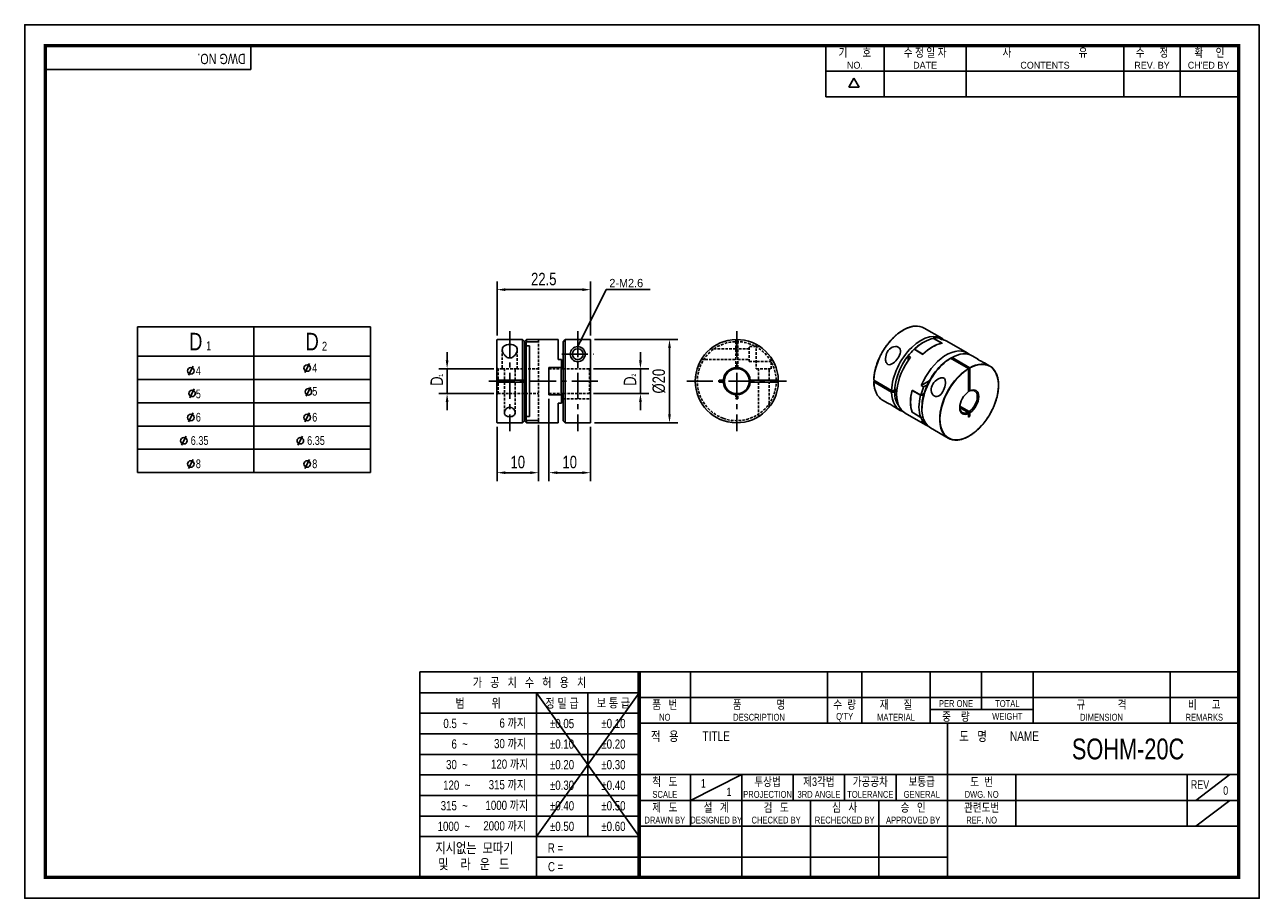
# Model space of a CAD drawing. Header units: millimetres. Extents: x 0 to 297, y 0 to 210.
import ezdxf
from ezdxf.enums import TextEntityAlignment as Align

# ---------------------------------------------------------------- set-up
doc = ezdxf.new("R2010")
doc.units = ezdxf.units.MM
doc.header["$LTSCALE"] = 5
for name, pattern in [('CENTER', [2, 1.25, -0.25, 0.25, -0.25]), ('CENTER2', [1.125, 0.75, -0.125, 0.125, -0.125]), ('DASHED', [0.75, 0.5, -0.25]), ('HIDDEN', [0.375, 0.25, -0.125]), ('HIDDEN2', [0.1875, 0.125, -0.0625]), ('PHANTOM2', [1.25, 0.625, -0.125, 0.125, -0.125, 0.125, -0.125])]:
    doc.linetypes.add(name, pattern=pattern)
doc.layers.get('0').update_dxf_attribs({"linetype": 'CONTINUOUS'})
doc.layers.get('Defpoints').update_dxf_attribs({"linetype": 'CONTINUOUS'})
for name, color, linetype in [('BM', 2, 'CONTINUOUS'), ('C', 1, 'CENTER2'), ('CT', 1, 'CENTER'), ('D', 7, 'CONTINUOUS'), ('DIM', 7, 'CONTINUOUS'), ('H', 3, 'HIDDEN'), ('HD', 4, 'DASHED'), ('P', 4, 'PHANTOM2')]:
    doc.layers.add(name, color=color, linetype=linetype)
doc.styles.get("Standard").update_dxf_attribs({"font": 'Gulim.ttf', "width": 0.8, "height": 3})
doc.dimstyles.new('LIM', dxfattribs={"dimtxt": 2, "dimasz": 2, "dimexe": 2, "dimexo": 1, "dimgap": 1, "dimtad": 1, "dimdec": 3, "dimzin": 9, "dimdsep": 46, "dimtxsty": 'Standard', "dimcen": 3, "dimclrd": 1, "dimclre": 1, "dimadec": 0, "dimazin": 0, "dimtfac": 1, "dimtdec": 3, "dimtmove": 0, "dimatfit": 3, "dimfxl": 0, "dimtolj": 1, "dimtzin": 0, "dimarcsym": 0})

# ---------------------------------------------------------------- blocks, each defined once
blk = doc.blocks.new('*D33')
at = {"layer": 'Defpoints', "color": 0}
for p in [(136.12, 146.31), (113.62, 134.26), (136.12, 134.26)]:
    blk.add_point(p, dxfattribs=at)
at = {"layer": 'DIM', "color": 1, "lineweight": -2}
for p, q in [((113.62, 135.26), (113.62, 148.31)), ((115.62, 146.31), (134.12, 146.31)), ((136.12, 135.26), (136.12, 148.31))]:
    blk.add_line(p, q, dxfattribs=at)
at = {"layer": 'DIM', "color": 1}
for points in [[(115.62, 146.64), (115.62, 145.97), (113.62, 146.31)], [(134.12, 146.64), (134.12, 145.97), (136.12, 146.31)]]:
    blk.add_solid(points, dxfattribs=at)
at = {"layer": 'DIM', "color": 0, "insert": (124.87, 148.84), "char_height": 3, "attachment_point": 5}
blk.add_mtext('\\A1;22.5', dxfattribs=at)
blk = doc.blocks.new('*D34')
at = {"layer": 'Defpoints', "color": 0}
for p in [(126.12, 121.06), (136.12, 114.36), (136.12, 102.31)]:
    blk.add_point(p, dxfattribs=at)
at = {"layer": 'DIM', "color": 1, "lineweight": -2}
for p, q in [((126.12, 120.06), (126.12, 100.31)), ((136.12, 113.36), (136.12, 100.31)), ((128.12, 102.31), (134.12, 102.31))]:
    blk.add_line(p, q, dxfattribs=at)
at = {"layer": 'DIM', "color": 1}
for points in [[(128.12, 102.64), (128.12, 101.98), (126.12, 102.31)], [(134.12, 102.64), (134.12, 101.98), (136.12, 102.31)]]:
    blk.add_solid(points, dxfattribs=at)
at = {"layer": 'DIM', "color": 0, "insert": (131.12, 104.85), "char_height": 3, "attachment_point": 5}
blk.add_mtext('\\A1;10', dxfattribs=at)
blk = doc.blocks.new('*D35')
at = {"layer": 'Defpoints', "color": 0}
for p in [(113.62, 114.36), (123.62, 114.85), (123.62, 102.31)]:
    blk.add_point(p, dxfattribs=at)
at = {"layer": 'DIM', "color": 1, "lineweight": -2}
for p, q in [((113.62, 113.36), (113.62, 100.31)), ((123.62, 113.85), (123.62, 100.31)), ((115.62, 102.31), (121.62, 102.31))]:
    blk.add_line(p, q, dxfattribs=at)
at = {"layer": 'DIM', "color": 1}
for points in [[(115.62, 102.64), (115.62, 101.98), (113.62, 102.31)], [(121.62, 102.64), (121.62, 101.98), (123.62, 102.31)]]:
    blk.add_solid(points, dxfattribs=at)
at = {"layer": 'DIM', "color": 0, "insert": (118.62, 104.85), "char_height": 3, "attachment_point": 5}
blk.add_mtext('\\A1;10', dxfattribs=at)
blk = doc.blocks.new('*D36')
at = {"layer": 'Defpoints', "color": 0}
for p in [(101.62, 127.31), (113.87, 127.31), (113.87, 121.31)]:
    blk.add_point(p, dxfattribs=at)
at = {"layer": 'DIM', "color": 1, "lineweight": -2}
for p, q in [((101.62, 129.31), (101.62, 131.31)), ((112.87, 127.31), (99.62, 127.31)), ((101.62, 121.31), (101.62, 127.31)), ((112.87, 121.31), (99.62, 121.31)), ((101.62, 119.31), (101.62, 117.31))]:
    blk.add_line(p, q, dxfattribs=at)
at = {"layer": 'DIM', "color": 1}
for points in [[(101.29, 129.31), (101.95, 129.31), (101.62, 127.31)], [(101.29, 119.31), (101.95, 119.31), (101.62, 121.31)]]:
    blk.add_solid(points, dxfattribs=at)
at = {"layer": 'DIM', "color": 0, "insert": (99.12, 124.31), "char_height": 3, "attachment_point": 5, "rotation": 90}
blk.add_mtext('\\A1;D', dxfattribs=at)
blk = doc.blocks.new('*D31')
at = {"layer": 'Defpoints', "color": 0}
for p in [(136.07, 134.31), (136.07, 114.31), (155.12, 114.31)]:
    blk.add_point(p, dxfattribs=at)
at = {"layer": 'DIM', "color": 1, "lineweight": -2}
for p, q in [((137.07, 134.31), (157.12, 134.31)), ((155.12, 132.31), (155.12, 116.31)), ((137.07, 114.31), (157.12, 114.31))]:
    blk.add_line(p, q, dxfattribs=at)
at = {"layer": 'DIM', "color": 1}
for points in [[(154.79, 132.31), (155.45, 132.31), (155.12, 134.31)], [(154.79, 116.31), (155.45, 116.31), (155.12, 114.31)]]:
    blk.add_solid(points, dxfattribs=at)
at = {"layer": 'DIM', "color": 0, "insert": (152.58, 124.31), "char_height": 3, "attachment_point": 5, "rotation": 90}
blk.add_mtext('\\A1;%%C20', dxfattribs=at)
blk = doc.blocks.new('*D32')
at = {"layer": 'Defpoints', "color": 0}
for p in [(135.87, 127.3), (148.12, 127.3), (135.87, 121.32)]:
    blk.add_point(p, dxfattribs=at)
at = {"layer": 'DIM', "color": 1, "lineweight": -2}
for p, q in [((148.12, 129.3), (148.12, 131.3)), ((136.87, 127.3), (150.12, 127.3)), ((148.12, 121.32), (148.12, 127.3)), ((136.87, 121.32), (150.12, 121.32)), ((148.12, 119.32), (148.12, 117.32))]:
    blk.add_line(p, q, dxfattribs=at)
at = {"layer": 'DIM', "color": 1}
for points in [[(147.79, 129.3), (148.45, 129.3), (148.12, 127.3)], [(147.79, 119.32), (148.45, 119.32), (148.12, 121.32)]]:
    blk.add_solid(points, dxfattribs=at)
at = {"layer": 'DIM', "color": 0, "insert": (145.62, 124.31), "char_height": 3, "attachment_point": 5, "rotation": 90}
blk.add_mtext('\\A1;D', dxfattribs=at)

msp = doc.modelspace()

# ---------------------------------------------------------------- linework, layer by layer
for p, q in [((54.437, 199.2323), (54.437, 205)), ((192.7139, 192.6407), (192.7139, 205)), ((206.7211, 192.6407), (206.7211, 205)), ((226.4959, 192.6407), (226.4959, 205)), ((264.3976, 192.6407), (264.3976, 205)), ((277.9928, 192.6407), (277.9928, 205)), ((54.437, 199.2323), (5, 199.2323)), ((192.7139, 198.8204), (291.588, 198.8204)), ((198.2565, 194.9765), (199.4924, 197.1172)), ((200.7283, 194.9765), (199.4924, 197.1172)), ((200.7283, 194.9765), (198.2565, 194.9765)), ((192.7139, 192.6407), (291.588, 192.6407)), ((27.1607, 137.3327), (27.1607, 102.3327)), ((27.1607, 137.3327), (83.1607, 137.3327)), ((83.1607, 137.3327), (83.1607, 102.3327)), ((40.49, 127.9038), (39.4078, 125.7185)), ((68.4852, 128.567), (67.403, 126.3817)), ((40.7703, 122.4812), (39.6881, 120.2959)), ((68.7621, 122.868), (67.6799, 120.6827)), ((40.49, 116.7038), (39.4078, 114.5185)), ((68.49, 116.7038), (67.4078, 114.5185)), ((38.8253, 111.1038), (37.7431, 108.9185)), ((66.8253, 111.1038), (65.7431, 108.9185)), ((40.49, 105.5038), (39.4078, 103.3185)), ((68.49, 105.5038), (67.4078, 103.3185)), ((27.1607, 102.3327), (83.1607, 102.3327)), ((95.0758, 54.437), (95.0758, 5)), ((147.8086, 54.437), (95.0758, 54.437)), ((292, 54.437), (147.8086, 54.437)), ((147.8086, 54.437), (147.8086, 5)), ((160.1679, 54.437), (160.1679, 42.0778)), ((193.1259, 54.437), (193.1259, 42.0778)), ((201.3654, 54.437), (201.3654, 42.0778)), ((217.8444, 54.437), (217.8444, 42.0778)), ((230.2037, 54.437), (230.2037, 45.3736)), ((242.563, 54.437), (242.563, 42.0778)), ((275.521, 54.437), (275.521, 42.0778)), ((147.8086, 49.4295), (95.0758, 49.4295)), ((147.8086, 49.4295), (123.0901, 14.8235)), ((123.0901, 49.4295), (147.8086, 14.8235)), ((123.0901, 49.4295), (123.0901, 5)), ((135.4493, 49.4295), (135.4493, 14.8235)), ((147.8086, 48.2574), (292, 48.2574)), ((217.8444, 45.3736), (242.563, 45.3736)), ((147.8086, 44.4858), (95.0758, 44.4858)), ((147.8086, 42.0778), (292, 42.0778)), ((221.9642, 5), (221.9642, 42.0778)), ((147.8086, 39.5421), (95.0758, 39.5421)), ((147.8086, 34.5984), (95.0758, 34.5984)), ((147.8086, 29.7185), (292, 29.7185)), ((160.1679, 23.5389), (172.5271, 29.7185)), ((160.1679, 29.7185), (160.1679, 17.3593)), ((172.5271, 29.7185), (172.5271, 5)), ((184.8864, 29.7185), (184.8864, 23.5389)), ((197.2457, 29.7185), (197.2457, 23.5389)), ((209.6049, 29.7185), (209.6049, 23.5389)), ((238.4432, 29.7185), (238.4432, 17.3593)), ((279.6407, 29.7185), (279.6407, 17.3593)), ((281.7006, 23.5389), (289.9401, 29.7185)), ((147.8086, 29.6547), (95.0758, 29.6547)), ((147.8086, 24.711), (95.0758, 24.711)), ((147.8086, 23.5389), (221.9642, 23.5389)), ((189.0061, 23.5389), (189.0061, 5)), ((205.4852, 23.5389), (205.4852, 5)), ((221.9642, 23.5389), (292, 23.5389)), ((281.7006, 17.3593), (289.9401, 23.5389)), ((147.8086, 19.7673), (95.0758, 19.7673)), ((147.8086, 17.3593), (292, 17.3593)), ((147.8086, 14.8235), (95.0758, 14.8235)), ((147.8086, 9.8798), (123.0901, 9.8798)), ((147.8086, 9.8798), (221.9642, 9.8798))]:
    msp.add_line(p, q)
at = {"color": 4}
for p, q in [((55.1607, 137.3327), (55.1607, 102.3327)), ((27.1607, 130.3327), (83.1607, 130.3327))]:
    msp.add_line(p, q, dxfattribs=at)
at = {"color": 1}
for p, q in [((27.1607, 124.7327), (83.1607, 124.7327)), ((27.1607, 119.1327), (83.1607, 119.1327)), ((27.1607, 113.5327), (83.1607, 113.5327)), ((27.1607, 107.9327), (83.1607, 107.9327))]:
    msp.add_line(p, q, dxfattribs=at)
msp.add_lwpolyline([(297, 210), (0, 210), (0, 0), (297, 0)], close=True)
msp.add_lwpolyline([(292, 205, 0.8, 0.8, 0), (5, 205, 0.8, 0.8, 0), (5, 5, 0.8, 0.8, 0), (292, 5, 0.8, 0.8, 0)], format="xyseb", close=True)
at = {"const_width": 0.824}
msp.add_lwpolyline([(147.8086, 5), (147.8086, 54.437)], dxfattribs=at)
for centre in [(67.9666, 127.463), (39.9715, 126.7999), (40.2518, 121.3773), (68.2435, 121.7641), (39.9715, 115.5999), (67.9715, 115.5999), (38.3067, 109.9999), (66.3067, 109.9999), (39.9715, 104.3999), (67.9715, 104.3999)]:
    msp.add_circle(centre, 0.787)
at = {"layer": 'BM', "linetype": 'Continuous'}
for p, q in [((220.6219, 134.6161), (216.3439, 137.086)), ((113.6186, 134.259), (113.6186, 124.559)), ((119.7186, 134.309), (113.6686, 134.309)), ((119.7186, 124.559), (119.7186, 134.309)), ((120.2186, 133.809), (119.7186, 134.309)), ((120.7186, 134.309), (120.2186, 133.809)), ((120.2186, 133.2358), (120.2186, 133.809)), ((120.6186, 133.6601), (120.2186, 133.2358)), ((120.6186, 133.7661), (123.6186, 133.7661)), ((120.6186, 133.7661), (120.6186, 132.82)), ((123.5686, 134.309), (120.7186, 134.309)), ((120.7186, 133.7777), (120.7186, 134.309)), ((128.3186, 134.309), (123.6186, 134.309)), ((123.6186, 133.7661), (123.6186, 134.309)), ((128.3186, 129.559), (128.3186, 134.309)), ((130.0186, 134.3058), (129.5186, 133.8057)), ((129.5186, 127.559), (129.5186, 133.8057)), ((130.0186, 134.3058), (136.0686, 134.3058)), ((130.0186, 114.309), (130.0186, 134.3058)), ((136.1186, 134.2558), (136.1186, 114.359)), ((216.329, 133.7125), (215.9754, 133.5084)), ((218.5563, 134.6369), (220.6777, 133.4122)), ((218.5563, 134.6369), (218.5563, 134.5828)), ((220.6183, 133.4282), (218.6031, 134.5917)), ((220.632, 133.4263), (218.6128, 134.592)), ((219.9706, 134.6809), (220.5362, 134.3543)), ((226.703, 131.1051), (221.8239, 133.922)), ((120.2186, 133.2358), (120.2186, 124.559)), ((120.6186, 132.82), (120.6186, 115.7979)), ((120.6186, 132.82), (121.4186, 132.82)), ((121.4186, 132.82), (121.4186, 115.7979)), ((213.7377, 131.7527), (213.6773, 131.7136)), ((213.6773, 131.6999), (213.6773, 131.7136)), ((213.9602, 131.9833), (216.0815, 130.7586)), ((214.0548, 131.9658), (216.0701, 130.8023)), ((129.1186, 129.559), (128.3186, 129.559)), ((129.1186, 127.559), (129.1186, 129.559)), ((212.5459, 130.3943), (213.1116, 130.0677)), ((212.5459, 130.3943), (212.5459, 129.293)), ((222.7283, 129.8112), (222.3747, 129.6069)), ((222.7283, 129.8111), (223.0818, 130.0153)), ((222.7283, 129.8112), (227.0063, 127.3413)), ((223.0818, 130.0153), (227.3598, 127.5454)), ((229.2232, 129.6501), (227.9051, 130.4111)), ((232.1831, 127.9412), (230.8667, 128.7012)), ((129.1186, 127.559), (126.1186, 127.559)), ((126.1186, 127.559), (126.1186, 121.059)), ((129.0186, 121.0929), (129.0186, 127.5251)), ((129.1266, 127.559), (129.5186, 127.559)), ((129.5186, 121.059), (129.5186, 127.559)), ((227.0416, 121.8042), (227.0416, 127.2801)), ((227.3952, 127.4842), (227.3952, 122.0084)), ((113.6186, 124.559), (113.6686, 124.559)), ((113.6186, 124.059), (113.6186, 124.559)), ((113.6186, 124.059), (113.6186, 114.359)), ((113.6686, 124.059), (113.6186, 124.059)), ((119.7186, 124.559), (113.6686, 124.559)), ((119.7186, 124.059), (113.6686, 124.059)), ((119.7186, 124.559), (120.2186, 124.559)), ((119.7186, 114.309), (119.7186, 124.059)), ((120.2186, 124.059), (119.7186, 124.059)), ((120.2186, 124.059), (120.2186, 124.559)), ((120.2186, 124.059), (120.2186, 115.3822)), ((167.0308, 124.559), (168.0576, 124.559)), ((167.0308, 124.059), (167.0308, 124.559)), ((168.0576, 124.059), (167.0308, 124.059)), ((168.0576, 124.559), (168.3084, 124.559)), ((168.3084, 124.059), (168.0576, 124.059)), ((174.2875, 124.559), (174.5383, 124.559)), ((174.5383, 124.059), (174.2875, 124.059)), ((174.5383, 124.559), (181.2448, 124.559)), ((181.2448, 124.059), (174.5383, 124.059)), ((181.2448, 124.559), (181.2948, 124.559)), ((181.2948, 124.059), (181.2448, 124.059)), ((208.553, 122.0787), (204.275, 124.5486)), ((204.275, 124.1812), (204.5932, 124.3649)), ((208.553, 121.6705), (204.275, 124.1404)), ((208.553, 122.0787), (209.2602, 122.0788)), ((209.8276, 122.4064), (209.2602, 122.0788)), ((209.2602, 121.6705), (209.7848, 121.9734)), ((215.5815, 120.911), (213.4601, 122.1358)), ((215.5025, 120.9194), (213.4873, 122.0829)), ((215.6848, 123.2569), (217.6196, 124.3739)), ((216.2505, 122.9303), (215.6848, 123.2569)), ((216.2505, 122.9303), (217.1512, 123.4503)), ((227.2184, 121.9056), (227.0416, 122.0077)), ((227.3952, 122.0084), (227.2184, 121.9056)), ((129.1186, 121.059), (126.1186, 121.059)), ((128.3186, 119.059), (128.3186, 114.309)), ((129.1186, 119.059), (128.3186, 119.059)), ((129.1186, 119.059), (129.1186, 121.059)), ((129.5186, 121.059), (129.1266, 121.059)), ((129.5186, 114.809), (129.5186, 121.059)), ((206.3439, 119.7655), (207.6603, 119.0054)), ((209.2602, 121.6705), (208.553, 121.6705)), ((216.3496, 121.3545), (215.5815, 120.911)), ((215.6564, 120.9543), (216.2393, 120.9642)), ((209.3037, 118.0566), (210.6219, 117.2956)), ((211.8239, 116.6015), (216.703, 113.7846)), ((213.4601, 116.8285), (213.4775, 116.8386)), ((215.5815, 115.6038), (213.4601, 116.8285)), ((213.4873, 116.8311), (215.5025, 115.6676)), ((213.4958, 116.8203), (215.5149, 115.6545)), ((215.834, 118.0766), (215.834, 117.6684)), ((226.8649, 116.8196), (224.9277, 117.938)), ((224.945, 118.3362), (227.2184, 117.0237)), ((227.0416, 116.5127), (226.8649, 116.8196)), ((227.0416, 115.6743), (227.0416, 116.5127)), ((227.0416, 116.0826), (227.3952, 115.8785)), ((227.3952, 115.8785), (227.0416, 115.6743)), ((227.2184, 117.0237), (227.3952, 116.7168)), ((227.3952, 116.7168), (227.3952, 115.8785)), ((113.6686, 114.309), (119.7186, 114.309)), ((119.7186, 114.309), (120.2186, 114.809)), ((120.2186, 114.809), (120.2186, 115.3822)), ((120.2186, 115.3822), (120.6186, 114.9578)), ((120.2186, 114.809), (120.7186, 114.309)), ((120.6186, 115.7979), (120.6186, 114.8518)), ((120.6186, 115.7979), (121.4186, 115.7979)), ((120.6186, 114.8518), (123.6186, 114.8518)), ((120.7186, 114.309), (120.7186, 114.8402)), ((120.7186, 114.309), (123.5686, 114.309)), ((123.6186, 114.309), (123.6186, 114.8518)), ((123.6186, 114.309), (128.3186, 114.309)), ((129.5186, 114.809), (130.0186, 114.309)), ((130.0186, 114.309), (136.0686, 114.309)), ((216.0952, 115.6546), (215.5599, 115.6454)), ((215.5815, 115.6038), (215.6564, 115.6471)), ((216.2505, 114.3571), (215.6848, 114.6837)), ((216.5381, 114.5231), (216.2505, 114.3571)), ((217.9051, 113.0906), (222.1831, 110.6207))]:
    msp.add_line(p, q, dxfattribs=at)
at = {"layer": 'BM', "linetype": 'HIDDEN2'}
for p, q in [((120.2186, 133.2358), (120.6848, 133.7304)), ((120.6848, 133.7304), (120.6186, 133.6601)), ((120.6186, 132.82), (121.4186, 132.82)), ((129.5186, 127.2985), (129.5186, 121.3194)), ((119.7186, 124.059), (119.7186, 124.559)), ((120.6848, 114.8876), (120.2186, 115.3822)), ((120.6186, 114.9578), (120.6848, 114.8876))]:
    msp.add_line(p, q, dxfattribs=at)
at = {"layer": 'BM', "linetype": 'Continuous'}
for radius in [1.8, 1.3]:
    msp.add_circle((133.0436, 130.809), radius, dxfattribs=at)
for centre, radius, start, end in [((113.6686, 134.259), 0.05, 90, 180), ((123.5686, 134.259), 0.05, 0, 90), ((136.0686, 134.2558), 0.05, 359.990886, 89.991113), ((171.298, 124.309), 10, 1.432544, 358.567456), ((213.8141, 132.2147), 0.3463, 308.356614, 314.042865), ((220.607, 133.383), 0.05, 29.014784, 60), ((126.1686, 127.509), 0.05, 90, 180), ((129.0508, 127.5268), 0.0322, 87.109943, 183.080322), ((171.298, 124.309), 3.25, 4.411726, 175.588274), ((171.298, 124.309), 3, 4.780192, 175.219808), ((226.9642, 127.2762), 0.0776, 2.87397, 57.115637), ((227.3174, 127.4801), 0.0778, 2.979613, 57.009995), ((171.298, 124.309), 3.25, 184.411726, 355.588274), ((171.298, 124.309), 3, 175.219808, 184.780192), ((171.298, 124.309), 3, 184.780192, 355.219808), ((171.298, 124.309), 3, 355.219808, 4.780192), ((171.298, 124.309), 10, 358.567456, 1.432544), ((210.7994, 124.1526), 6.5389, 179.930605, 205.018156), ((222.3881, 119.4764), 9.2942, 163.594953, 196.43474), ((213.5208, 122.0891), 0.05, 138.377886, 165.885816), ((126.1686, 121.109), 0.05, 180, 270), ((129.0508, 121.0912), 0.0322, 176.926087, 272.883649), ((213.5208, 116.8636), 0.05, 199.510307, 240), ((113.6686, 114.359), 0.05, 180, 270), ((123.5686, 114.359), 0.05, 270, 0), ((136.0686, 114.359), 0.05, 270, 0)]:
    msp.add_arc(centre, radius, start, end, dxfattribs=at)
for centre, major_axis, ratio, start_param, end_param in [((211.3439, 128.4257), (5, 8.6603), 0.57735027, 0.36546442, 2.33119189), ((211.3439, 128.4257), (5, 8.6603), 0.57735027, 0, 0.36546442), ((215.6219, 125.9558), (5, 8.6603), 0.57735027, 6.16268575, 8.61437719), ((216.329, 125.5476), (5, 8.6603), 0.57735027, 0.4579709, 1.11282543), ((216.2583, 125.5884), (5, 8.6603), 0.57735027, 0.23268305, 0.45438644), ((216.8239, 125.2618), (-5, -8.6603), 0.57735027, 3.14159265, 3.3742757), ((215.9754, 125.7517), (4.75, 8.2272), 0.57735027, 1.1345546, 2.32987566), ((216.2583, 125.5884), (5, 8.6603), 0.57735027, 1.11640989, 1.33811328), ((215.9754, 125.7517), (4.75, 8.2272), 0.57735027, 0.78539816, 1.1345546), ((221.703, 122.4449), (-5, -8.6603), 0.57735027, 3.0210931, 4.94507203), ((216.0815, 130.7702), (0.025, 0.0433), 0.57735027, 1.11282543, 1.77364047), ((218.3442, 124.3841), (5, 8.6603), 0.57735027, 0.4579709, 1.11282543), ((216.0815, 130.7702), (-0.0348, 0.0359), 0.36099683, 4.54535682, 5.37998241), ((218.3796, 124.3636), (5, 8.6603), 0.57735027, 0.45438644, 1.11640989), ((220.607, 133.383), (-0.025, -0.0433), 0.57735027, 3.14159265, 3.59956355), ((220.607, 133.383), (-0.0091, 0.0492), 0.73235781, 5.03525387, 5.72439556), ((222.9051, 121.7509), (-5, -8.6603), 0.57735027, 3.14159265, 3.90198821), ((216.8239, 125.2618), (5, 8.6603), 0.57735027, 1.33811328, 3.14159265), ((222.9051, 121.7509), (-5, -8.6603), 0.57735027, 3.95199342, 6.28318531), ((222.5515, 121.955), (-4.75, -8.2272), 0.57735027, 3.95330964, 5.14863071), ((227.2184, 119.2605), (4.975, 8.617), 0.57735027, 2.00690626, 7.0434552), ((227.1831, 119.281), (-5, -8.6603), 0.57735027, 3.50820715, 3.90198821), ((227.1831, 119.281), (-5, -8.6603), 0.57735027, 2.77444719, 3.50820715), ((227.1831, 119.281), (-5, -8.6603), 0.57735027, 3.95199342, 5.91771014), ((227.2184, 119.2605), (4.975, 8.617), 0.57735027, 1.14067658, 2.00690626), ((227.2184, 119.2605), (4.975, 8.617), 0.57735027, 0.81052644, 1.14067658), ((211.3439, 128.4257), (5, 8.6603), 0.57735027, 2.3811971, 2.77548914), ((220.1473, 123.343), (-5, -8.6603), 0.57735027, 5.16677542, 5.82879887), ((220.1827, 123.3226), (-5, -8.6603), 0.57735027, 5.17035988, 5.82521441), ((213.5208, 122.0891), (0.0485, -0.0122), 0.36099683, 3.14209341, 4.04479555), ((213.5208, 122.0891), (-0.025, -0.0433), 0.57735027, 4.50954483, 5.17035988), ((222.2687, 122.1183), (-5, -8.6603), 0.57735027, 4.94507203, 5.16677542), ((227.2184, 119.2605), (1.625, 2.8146), 0.57735027, 0.8623973, 3.84999168), ((227.0416, 119.3626), (-1.5, -2.5981), 0.57735027, 0.86882825, 3.84356073), ((227.2184, 119.2605), (-1.625, -2.8146), 0.57735027, 0.8623973, 3.84999168), ((211.3439, 128.4257), (5, 8.6603), 0.57735027, 2.77548914, 3.14159265), ((215.6219, 125.9558), (5, 8.6603), 0.57735027, 2.3811971, 3.26209221), ((215.9754, 125.7517), (4.75, 8.2272), 0.57735027, 2.38251332, 2.92688435), ((222.1979, 122.1591), (-5, -8.6603), 0.57735027, 5.17035988, 5.82521441), ((222.5515, 121.955), (-4.75, -8.2272), 0.57735027, 5.14863071, 5.49778714), ((213.5208, 116.8636), (0.0471, 0.0167), 0.73235781, 3.14185826, 3.7003824), ((213.5208, 116.8636), (0.025, 0.0433), 0.57735027, 2.68362175, 3.14159265), ((227.0416, 119.3626), (1.5, 2.5981), 0.57735027, 2.39703851, 3.84356073), ((222.2687, 122.1183), (-5, -8.6603), 0.57735027, 5.82879887, 6.05050226), ((221.703, 122.4449), (5, 8.6603), 0.57735027, 2.9089096, 3.26209221), ((227.1831, 119.281), (-5, -8.6603), 0.57735027, 5.91771014, 6.64969806)]:
    msp.add_ellipse(centre, major_axis=major_axis, ratio=ratio, start_param=start_param, end_param=end_param, dxfattribs=at)
for points, knots in [([(214.2084, 137.5477), (214.1494, 137.5445), (214.0081, 137.5365), (213.7471, 137.502), (213.4453, 137.4464), (213.1365, 137.3714), (212.8248, 137.2783), (212.5099, 137.1671), (212.1926, 137.0379), (211.8737, 136.8911), (211.5537, 136.727), (211.2333, 136.546), (210.9132, 136.3483), (210.594, 136.1344), (210.2763, 135.9048), (209.9609, 135.66), (209.6483, 135.4004), (209.3393, 135.1265), (209.0343, 134.839), (208.734, 134.5384), (208.4391, 134.2253), (208.1501, 133.9005), (207.8677, 133.5644), (207.5923, 133.2179), (207.3246, 132.8616), (207.0651, 132.4963), (206.8143, 132.1226), (206.5728, 131.7415), (206.3409, 131.3535), (206.1193, 130.9597), (205.9084, 130.5606), (205.7085, 130.1572), (205.5201, 129.7502), (205.3435, 129.3406), (205.1792, 128.9291), (205.0275, 128.5165), (204.8887, 128.1038), (204.763, 127.6917), (204.6508, 127.2811), (204.5522, 126.8728), (204.4675, 126.4676), (204.3968, 126.0666), (204.3402, 125.6696), (204.2984, 125.2811), (204.2706, 124.9059), (204.2644, 124.6889), (204.2612, 124.5699)], [0, 0, 0, 0, 0.01265315, 0.0356566, 0.05867088, 0.08169406, 0.10472424, 0.12775966, 0.15079877, 0.17384028, 0.19688314, 0.21992648, 0.24296955, 0.26601191, 0.2890533, 0.31209355, 0.33513254, 0.35817025, 0.3812067, 0.40424193, 0.42727601, 0.45030905, 0.47334115, 0.49637243, 0.51940301, 0.54243302, 0.56546259, 0.58849186, 0.61152097, 0.63455004, 0.65757919, 0.68060854, 0.70363822, 0.72666837, 0.74969913, 0.77273063, 0.795763, 0.81879637, 0.84183088, 0.86486663, 0.88790372, 0.91094225, 0.93398228, 0.95702382, 0.98006686, 1, 1, 1, 1]), ([(120.7186, 133.7777), (120.7186, 133.7763), (120.718, 133.7743), (120.7169, 133.772), (120.7161, 133.7702), (120.7151, 133.7683), (120.7138, 133.7663)], [0, 0, 0, 0, 0.181179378, 0.181179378, 0.181179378, 0.313239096, 0.313239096, 0.313239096, 0.313239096]), ([(218.6131, 134.5919), (218.6126, 134.5922), (218.6117, 134.5924), (218.6106, 134.5924), (218.6089, 134.5925), (218.6063, 134.5923), (218.6031, 134.5917)], [0.671885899, 0.671885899, 0.671885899, 0.671885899, 0.800735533, 0.800735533, 0.800735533, 1, 1, 1, 1]), ([(116.6936, 129.8866), (116.4103, 129.8866), (116.1455, 129.99), (115.708, 130.2775), (115.5339, 130.4545), (115.1024, 131.0086), (114.9352, 131.4077), (114.865, 132.1426), (114.9742, 132.4888), (115.593, 132.9866), (116.1268, 133.1341), (117.2417, 133.1372), (117.7821, 132.992), (118.4091, 132.4962), (118.5211, 132.1503), (118.4545, 131.4144), (118.2855, 131.0103), (117.8551, 130.4565), (117.6791, 130.2777), (117.2453, 129.992), (116.9769, 129.8866), (116.6936, 129.8866)], [0, 0, 0, 0, 0.0625, 0.0625, 0.125, 0.125, 0.25, 0.25, 0.375, 0.375, 0.5, 0.5, 0.625, 0.625, 0.75, 0.75, 0.875, 0.875, 0.9375, 0.9375, 1, 1, 1, 1]), ([(207.6139, 128.3564), (207.4136, 128.4721), (207.2747, 128.6926), (207.1111, 129.19), (207.0821, 129.46), (207.0974, 130.2735), (207.2438, 130.8205), (207.7774, 131.7858), (208.1863, 132.2155), (209.1753, 132.6877), (209.7566, 132.7079), (210.5491, 132.2576), (210.7299, 131.8023), (210.6227, 130.8236), (210.3694, 130.3035), (209.737, 129.3919), (209.3493, 128.976), (208.7245, 128.5146), (208.505, 128.3856), (208.0534, 128.2458), (207.8142, 128.2408), (207.6139, 128.3564)], [0, 0, 0, 0, 0.0625, 0.0625, 0.125, 0.125, 0.25, 0.25, 0.375, 0.375, 0.5, 0.5, 0.625, 0.625, 0.75, 0.75, 0.875, 0.875, 0.9375, 0.9375, 1, 1, 1, 1]), ([(229.6355, 129.3473), (229.5689, 129.4011), (229.5084, 129.449), (229.2816, 129.6209), (229.1662, 129.689), (229.1111, 129.6853), (229.1858, 129.6028), (229.7536, 129.275), (230.1649, 129.0772), (230.6246, 128.8366), (230.7521, 128.767), (230.8691, 128.6994)], [0.210763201, 0.210763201, 0.210763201, 0.210763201, 0.25, 0.25, 0.375, 0.375, 0.5, 0.5, 0.625, 0.625, 0.677082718, 0.677082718, 0.677082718, 0.677082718]), ([(221.1001, 125.0158), (221.3004, 124.9001), (221.4145, 124.6938), (221.5206, 124.2297), (221.5185, 123.9776), (221.4318, 123.2053), (221.2679, 122.6685), (220.7979, 121.6664), (220.4759, 121.1866), (219.6863, 120.5993), (219.2045, 120.5216), (218.414, 120.9708), (218.1346, 121.483), (218.0418, 122.5772), (218.2071, 123.148), (218.7747, 124.0971), (219.1798, 124.5029), (219.8758, 124.9232), (220.1267, 125.0341), (220.6354, 125.1409), (220.8998, 125.1314), (221.1001, 125.0158)], [0, 0, 0, 0, 0.0625, 0.0625, 0.125, 0.125, 0.25, 0.25, 0.375, 0.375, 0.5, 0.5, 0.625, 0.625, 0.75, 0.75, 0.875, 0.875, 0.9375, 0.9375, 1, 1, 1, 1]), ([(224.3252, 110.1591), (224.3588, 110.1606), (224.4789, 110.1661), (224.7161, 110.1954), (225.0165, 110.2466), (225.3245, 110.3178), (225.6355, 110.407), (225.9498, 110.5144), (226.2666, 110.6398), (226.5853, 110.7828), (226.9051, 110.9433), (227.2254, 111.1208), (227.5457, 111.3149), (227.8651, 111.5254), (228.1831, 111.7517), (228.4991, 111.9933), (228.8123, 112.2498), (229.1222, 112.5207), (229.4281, 112.8054), (229.7294, 113.1032), (230.0255, 113.4137), (230.3158, 113.7361), (230.5997, 114.0699), (230.8766, 114.4142), (231.146, 114.7685), (231.4073, 115.1319), (231.66, 115.5039), (231.9036, 115.8835), (232.1375, 116.27), (232.3613, 116.6627), (232.5746, 117.0608), (232.7769, 117.4633), (232.9677, 117.8696), (233.1468, 118.2787), (233.3137, 118.6899), (233.4682, 119.1023), (233.6098, 119.5151), (233.7383, 119.9274), (233.8534, 120.3384), (233.9549, 120.7472), (234.0426, 121.1531), (234.1163, 121.5552), (234.1758, 121.9527), (234.221, 122.3447), (234.2519, 122.7306), (234.2683, 123.1094), (234.2702, 123.4805), (234.2576, 123.843), (234.2305, 124.1962), (234.1889, 124.5395), (234.133, 124.872), (234.0628, 125.1931), (233.9784, 125.5026), (233.8805, 125.7972), (233.7716, 126.0744), (233.6975, 126.229), (233.6564, 126.3139)], [0, 0, 0, 0, 0.00589961, 0.02467385, 0.04345724, 0.06224824, 0.08104528, 0.09984688, 0.11865176, 0.13745879, 0.15626709, 0.17507594, 0.19388467, 0.21269288, 0.23150035, 0.25030689, 0.26911243, 0.28791693, 0.30672039, 0.32552284, 0.34432435, 0.36312499, 0.38192483, 0.40072399, 0.41952256, 0.43832063, 0.45711833, 0.47591576, 0.49471303, 0.51351024, 0.53230751, 0.55110492, 0.56990257, 0.58870058, 0.60749907, 0.62629813, 0.64509788, 0.66389844, 0.68269989, 0.70150234, 0.72030587, 0.73911056, 0.75791645, 0.77672359, 0.79553196, 0.8143415, 0.83315211, 0.85196359, 0.87077564, 0.88958775, 0.90839923, 0.92720926, 0.94601683, 0.96482072, 0.98361951, 1, 1, 1, 1]), ([(204.275, 124.1404), (204.274, 124.141), (204.273, 124.1416), (204.2721, 124.1422), (204.2685, 124.1446), (204.2656, 124.1475), (204.2636, 124.1505), (204.2616, 124.1536), (204.2605, 124.1568), (204.2604, 124.16), (204.2602, 124.1633), (204.261, 124.1666), (204.2628, 124.1696), (204.2645, 124.1727), (204.2671, 124.1757), (204.2705, 124.1782), (204.2719, 124.1793), (204.2734, 124.1803), (204.275, 124.1812)], [0, 0, 0, 0, 0.05371145, 0.05371145, 0.05371145, 0.26845017, 0.26845017, 0.26845017, 0.48319798, 0.48319798, 0.48319798, 0.69799403, 0.69799403, 0.69799403, 0.91285664, 0.91285664, 0.91285664, 1, 1, 1, 1]), ([(204.2604, 124.5699), (204.2603, 124.5681), (204.2605, 124.5664), (204.2609, 124.5646), (204.2618, 124.5615), (204.2636, 124.5583), (204.2662, 124.5554), (204.2686, 124.553), (204.2715, 124.5506), (204.275, 124.5486)], [0.481332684, 0.481332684, 0.481332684, 0.481332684, 0.597408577, 0.597408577, 0.597408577, 0.812111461, 0.812111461, 0.812111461, 1, 1, 1, 1]), ([(209.3079, 118.0545), (209.1913, 118.1218), (209.0674, 118.1974), (208.6242, 118.4784), (208.2501, 118.7338), (207.6833, 119.0609), (207.5754, 119.0836), (207.6, 119.0344), (207.7171, 118.9681), (207.9797, 118.8576), (208.0503, 118.8296), (208.1286, 118.7994)], [0.323025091, 0.323025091, 0.323025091, 0.323025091, 0.375, 0.375, 0.5, 0.5, 0.625, 0.625, 0.75, 0.75, 0.788742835, 0.788742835, 0.788742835, 0.788742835]), ([(215.5025, 120.9194), (215.5035, 120.9234), (215.5054, 120.9272), (215.5078, 120.9306), (215.5102, 120.934), (215.5133, 120.9371), (215.5168, 120.9397), (215.5191, 120.9414), (215.5217, 120.943), (215.5243, 120.9444)], [0, 0, 0, 0, 0.181179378, 0.181179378, 0.181179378, 0.363754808, 0.363754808, 0.363754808, 0.48890707, 0.48890707, 0.48890707, 0.48890707]), ([(116.6936, 115.7673), (117.0973, 115.7673), (117.4719, 115.8857), (117.923, 116.2634), (118.0087, 116.5129), (117.9742, 117.0356), (117.8606, 117.3123), (117.4352, 117.8157), (117.0937, 118.0516), (116.2915, 118.0508), (115.9486, 117.812), (115.5286, 117.3143), (115.4124, 117.0342), (115.3789, 116.5103), (115.4636, 116.2645), (115.9136, 115.8865), (116.2899, 115.7673), (116.6936, 115.7673)], [0, 0, 0, 0, 0.125, 0.125, 0.25, 0.25, 0.375, 0.375, 0.5, 0.5, 0.625, 0.625, 0.75, 0.75, 0.875, 0.875, 1, 1, 1, 1]), ([(120.7139, 114.8516), (120.7149, 114.8499), (120.7159, 114.8482), (120.7166, 114.8467), (120.7179, 114.844), (120.7186, 114.8418), (120.7186, 114.8402)], [0.687436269, 0.687436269, 0.687436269, 0.687436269, 0.800735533, 0.800735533, 0.800735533, 1, 1, 1, 1]), ([(215.5599, 115.6454), (215.5516, 115.6453), (215.5431, 115.6459), (215.5352, 115.6474), (215.5294, 115.6486), (215.5238, 115.6503), (215.5188, 115.6525), (215.5149, 115.6543), (215.5113, 115.6565), (215.5085, 115.6591), (215.5057, 115.6616), (215.5036, 115.6645), (215.5025, 115.6676)], [0, 0, 0, 0, 0.34691233, 0.34691233, 0.34691233, 0.6004092, 0.6004092, 0.6004092, 0.80073553, 0.80073553, 0.80073553, 1, 1, 1, 1])]:
    msp.add_open_spline(points, degree=3, knots=knots, dxfattribs=at)
at = {"layer": 'BM', "linetype": 'HIDDEN2'}
for points, knots in [([(120.6848, 133.7304), (120.6905, 133.7364), (120.6961, 133.7427), (120.7012, 133.7489), (120.7049, 133.7534), (120.7083, 133.758), (120.7111, 133.7621), (120.7134, 133.7654), (120.7153, 133.7686), (120.7166, 133.7713), (120.7179, 133.7739), (120.7186, 133.7762), (120.7186, 133.7777)], [0, 0, 0, 0, 0.34691233, 0.34691233, 0.34691233, 0.6004092, 0.6004092, 0.6004092, 0.80073553, 0.80073553, 0.80073553, 1, 1, 1, 1]), ([(120.7138, 133.7663), (120.7133, 133.7655), (120.7128, 133.7647), (120.7123, 133.7639), (120.7096, 133.7597), (120.7062, 133.7552), (120.7025, 133.7506), (120.6972, 133.7439), (120.691, 133.737), (120.6848, 133.7304)], [0.313239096, 0.313239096, 0.313239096, 0.313239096, 0.363754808, 0.363754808, 0.363754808, 0.620897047, 0.620897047, 0.620897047, 1, 1, 1, 1]), ([(120.7186, 114.8402), (120.7186, 114.8416), (120.718, 114.8436), (120.7169, 114.846), (120.7158, 114.8484), (120.7142, 114.8511), (120.7123, 114.8541), (120.7096, 114.8582), (120.7062, 114.8628), (120.7025, 114.8673), (120.6972, 114.874), (120.691, 114.881), (120.6848, 114.8876)], [0, 0, 0, 0, 0.18117938, 0.18117938, 0.18117938, 0.36375481, 0.36375481, 0.36375481, 0.62089705, 0.62089705, 0.62089705, 1, 1, 1, 1]), ([(120.6848, 114.8876), (120.6905, 114.8815), (120.6961, 114.8752), (120.7012, 114.869), (120.7049, 114.8645), (120.7083, 114.86), (120.7111, 114.8558), (120.7121, 114.8544), (120.713, 114.853), (120.7139, 114.8516)], [0, 0, 0, 0, 0.346912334, 0.346912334, 0.346912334, 0.600409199, 0.600409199, 0.600409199, 0.687436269, 0.687436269, 0.687436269, 0.687436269])]:
    msp.add_open_spline(points, degree=3, knots=knots, dxfattribs=at)
at = {"layer": 'C'}
msp.add_line((147.8086, 49.4295), (147.8086, 49.3961), dxfattribs=at)
at = {"layer": 'CT'}
for p, q in [((116.6936, 136.309), (116.6936, 112.309)), ((133.0436, 136.3058), (133.0436, 112.309)), ((171.298, 136.309), (171.298, 112.309)), ((129.2436, 130.809), (136.8436, 130.809)), ((111.6186, 124.309), (138.1186, 124.309)), ((159.298, 124.309), (183.298, 124.309))]:
    msp.add_line(p, q, dxfattribs=at)
at = {"layer": 'H'}
msp.add_line((147.8086, 49.3128), (147.8086, 49.2711), dxfattribs=at)
at = {"layer": 'HD', "linetype": 'HIDDEN2'}
for p, q in [((123.6186, 114.8518), (123.6186, 133.7661)), ((171.048, 133.8057), (171.048, 134.3058)), ((171.048, 133.8057), (171.048, 127.559)), ((171.548, 134.3058), (171.548, 133.8057)), ((171.548, 127.559), (171.548, 133.8057)), ((114.8936, 131.9061), (114.8936, 127.309)), ((118.4936, 127.309), (118.4936, 131.9068)), ((171.048, 132.109), (165.0378, 132.109)), ((174.298, 132.109), (171.548, 132.109)), ((176.8756, 132.609), (174.298, 132.609)), ((174.298, 129.009), (174.298, 132.609)), ((175.998, 133.1332), (175.998, 127.309)), ((162.7563, 129.509), (171.048, 129.509)), ((171.548, 129.509), (174.298, 129.509)), ((174.298, 129.009), (180.1222, 129.009)), ((179.598, 127.309), (179.598, 129.8866)), ((113.8686, 127.309), (113.6186, 127.559)), ((114.8936, 127.309), (113.8686, 127.309)), ((113.8686, 127.309), (113.8686, 124.559)), ((114.8936, 127.309), (118.4936, 127.309)), ((115.3936, 127.309), (115.3936, 124.559)), ((117.9936, 124.559), (117.9936, 127.309)), ((123.6186, 127.309), (118.4936, 127.309)), ((129.5186, 127.309), (126.1186, 127.309)), ((129.5186, 127.2985), (135.8686, 127.2985)), ((135.8686, 127.2985), (136.1186, 127.5493)), ((135.8686, 127.2985), (135.8686, 121.3194)), ((171.048, 127.559), (171.048, 127.2985)), ((171.548, 127.2985), (171.548, 127.559)), ((175.998, 127.309), (179.598, 127.309)), ((176.498, 127.309), (176.498, 124.559)), ((179.098, 124.559), (179.098, 127.309)), ((113.8686, 121.309), (113.8686, 124.059)), ((115.3936, 124.059), (115.3936, 116.7106)), ((117.9936, 116.7112), (117.9936, 124.059)), ((176.498, 124.059), (176.498, 115.7673)), ((179.098, 118.0488), (179.098, 124.059)), ((113.6186, 121.059), (113.8686, 121.309)), ((113.8686, 121.309), (123.6186, 121.309)), ((126.1186, 121.309), (129.5186, 121.309)), ((135.8686, 121.3194), (129.5186, 121.3194)), ((129.5186, 120.0418), (136.1186, 120.0418)), ((136.1186, 121.0686), (135.8686, 121.3194)), ((171.048, 121.3194), (171.048, 121.059)), ((171.048, 121.059), (171.048, 120.0418)), ((171.048, 120.0418), (171.548, 120.0418)), ((171.548, 121.059), (171.548, 121.3194)), ((171.548, 120.0418), (171.548, 121.059))]:
    msp.add_line(p, q, dxfattribs=at)
for radius, start, end in [(9.5, 69.99481, 110.00519), (9.5, 110.00519, 249.99481), (9.5, 1.507958, 69.99481), (3.25, 175.588274, 184.411726), (3.25, 355.588274, 4.411726), (9.5, 290.00519, 358.492042), (9.5, 358.492042, 1.507958), (9.5, 249.99481, 290.00519)]:
    msp.add_arc((171.298, 124.309), radius, start, end, dxfattribs=at)
at = {"layer": 'P'}
msp.add_line((147.8086, 49.221), (147.8086, 49.1627), dxfattribs=at)

# ---------------------------------------------------------------- texts
for s, insert, char_height, width, attachment_point in [('D', (41.1607, 133.8327), 4.2, 28, 5), ('1', (43.6565, 133.8576), 2.1, 6.3, 1), ('D', (69.1607, 133.8327), 4.2, 28, 5), ('2', (71.5269, 133.7771), 2.1, 3.36, 1), ('  4', (41.1607, 126.8327), 2.1, 28, 5), ('  4', (69.1558, 127.4958), 2.1, 28, 5), ('  5', (41.1607, 121.2327), 2.1, 28, 5), ('  5', (69.171, 121.8648), 2.1, 28, 5), ('  6', (41.1607, 115.6327), 2.1, 28, 5), ('  6', (69.1607, 115.6327), 2.1, 28, 5), ('   6.35', (41.1607, 110.0327), 2.1, 28, 5), ('   6.35', (69.1607, 110.0327), 2.1, 28, 5), ('  8', (41.1607, 104.4327), 2.1, 28, 5), ('  8', (69.1607, 104.4327), 2.1, 28, 5)]:
    msp.add_mtext(s, dxfattribs=dict(insert=insert, char_height=char_height, width=width, attachment_point=attachment_point))
at = {"layer": 'D', "width": 0.8}
for s, height, p in [('확     인', 2.05988, (284.9964, 203.3521)), ('기      호', 2.05988, (199.7175, 203.3521)), ('수 정 일 자', 2.05988, (216.6085, 203.3521)), ('사                           유', 2.059877, (245.4468, 203.3521)), ('수      정', 2.05988, (271.1952, 203.3521)), ('가   공   치   수   허   용   치', 2.224667, (121.4422, 51.9333)), ('범          위', 2.224667, (109.0829, 46.9576)), ('정 밀 급', 2.22467, (129.2697, 46.9576)), ('보 통 급', 2.22467, (141.629, 46.9576)), ('품   번', 2.05988, (153.9882, 46.6095)), ('품              명', 2.059877, (176.6469, 46.6095)), ('수  량', 2.05988, (197.2457, 46.6095)), ('재      질', 2.05988, (209.6049, 46.6095)), ('PER ONE', 1.6479, (224.0241, 46.8155)), ('TOTAL', 1.6479, (236.3833, 46.8155)), ('규             격', 2.059877, (259.042, 46.6095)), ('비      고', 2.05988, (283.7605, 46.6095)), ('NO', 1.6479, (153.9882, 43.5197)), ('DESCRIPTION', 1.647902, (176.6469, 43.5197)), ("Q'TY", 1.6479, (197.2457, 43.5197)), ('MATERIAL', 1.6479, (209.6049, 43.5197)), ('중    량', 2.05988, (224.0241, 43.7257)), ('WEIGHT', 1.6479, (236.3833, 43.7257)), ('DIMENSION', 1.6479, (259.042, 43.5197)), ('REMARKS', 1.6479, (283.7605, 43.5197)), ('%%p0.05', 2.22467, (129.2697, 42.0139)), ('%%p0.10', 2.22467, (141.629, 42.0139)), ('%%p0.10', 2.22467, (129.2697, 37.0702)), ('%%p0.20', 2.22467, (141.629, 37.0702)), ('적   용', 2.30706, (153.9882, 38.988)), ('TITLE', 2.30706, (166.3475, 38.988)), ('도   명', 2.30706, (228.1438, 38.988)), ('NAME', 2.30706, (240.5031, 38.988)), ('SOHM-20C', 5, (265.4275, 35.8982)), ('%%p0.20', 2.22467, (129.2697, 32.1265)), ('%%p0.30', 2.22467, (141.629, 32.1265)), ('%%p0.30', 2.22467, (129.2697, 27.1828)), ('%%p0.40', 2.22467, (141.629, 27.1828)), ('척   도', 2.05988, (153.9882, 28.0706)), ('1', 2.0599, (163.2577, 27.6586)), ('1', 2.0599, (169.4373, 25.5988)), ('투상법', 2.05988, (178.7068, 28.0706)), ('제3각법', 2.05988, (191.066, 28.0706)), ('가공공차', 2.05988, (203.4253, 28.0706)), ('보통급', 2.05988, (215.7845, 28.0706)), ('도  번', 2.05988, (230.2037, 28.0706)), ('REV', 2.05988, (282.7306, 27.3497)), ('0', 2.0599, (288.9102, 25.9078)), ('%%p0.40', 2.22467, (129.2697, 22.2391)), ('%%p0.50', 2.22467, (141.629, 22.2391)), ('SCALE', 1.6479, (153.9882, 24.9808)), ('PROJECTION', 1.6479, (178.7068, 24.9808)), ('3RD ANGLE', 1.6479, (191.066, 24.9808)), ('TOLERANCE', 1.6479, (203.4253, 24.9808)), ('GENERAL', 1.6479, (215.7845, 24.9808)), ('DWG. NO', 1.6479, (230.2037, 24.9808)), ('제   도', 2.05988, (153.9882, 21.891)), ('설   계', 2.05988, (166.3475, 21.891)), ('검   도', 2.05988, (180.7666, 21.891)), ('심   사', 2.05988, (197.2457, 21.891)), ('승   인', 2.05988, (213.7247, 21.891)), ('관련도번', 2.05988, (230.2037, 21.891)), ('%%p0.50', 2.22467, (129.2697, 17.2954)), ('%%p0.60', 2.22467, (141.629, 17.2954)), ('REF. NO', 1.6479, (230.2037, 18.8012))]:
    msp.add_text(s, height=height, dxfattribs=at).set_placement(p, align=Align.MIDDLE)
msp.add_text('DWG NO.', height=2.47185, rotation=180, dxfattribs=at).set_placement((53.1681, 203.0007))
at = {"layer": 'D'}
for s, p in [('NO.', (199.7175, 200.2623)), ('DATE', (216.6085, 200.2623)), ('CONTENTS', (245.4468, 200.2623)), ('REV. BY', (271.1952, 200.2623)), ("CH'ED BY", (284.7904, 200.2623))]:
    msp.add_text(s, height=1.6479, dxfattribs=at).set_placement(p, align=Align.MIDDLE)
at = {"layer": 'D', "width": 0.8}
for s, height, p in [('DRAWN BY', 1.6479, (153.9882, 17.9772)), ('DESIGNED BY', 1.647902, (166.3475, 17.9772)), ('CHECKED BY', 1.6479, (180.7666, 17.9772)), ('RECHECKED BY', 1.647902, (197.2457, 17.9772)), ('APPROVED BY', 1.647902, (213.7247, 17.9772))]:
    msp.add_text(s, height=height, dxfattribs=at).set_placement(p, align=Align.CENTER)
at = {"layer": 'D', "linetype": 'ByBlock', "width": 0.8}
for s, height, p in [('지시없는  모따기', 2.47185, (98.783, 10.8675)), ('및    라   운   드', 2.471852, (99.4623, 6.9968))]:
    msp.add_text(s, height=height, dxfattribs=at).set_placement(p)
at = {"layer": 'D', "width": 0.8}
for s, p in [('R = ', (125.8389, 10.9999)), ('C = ', (125.878, 6.4776))]:
    msp.add_text(s, height=2.22467, dxfattribs=at).set_placement(p)
at = {"layer": 'D', "char_height": 2.22467, "attachment_point": 6}
for s, insert, width in [('0.5  ~', (106.6111, 42.0139), 8.231062), ('6 까지', (120.6182, 42.0139), 9.803532), ('30 까지', (120.6182, 37.0702), 9.803491), ('6  ~', (106.6111, 37.0702), 8.231022), ('30  ~', (106.6111, 32.1265), 8.231022), ('120 까지', (121.1758, 32.1265), 12.652424), ('120  ~', (107.1976, 27.1828), 8.937991), ('315 까지', (120.6182, 27.1828), 12.097781), ('1000 까지', (121.1426, 22.2391), 13.382285), ('315  ~', (106.6111, 22.2391), 9.885083), ('1000  ~', (107.1704, 17.2954), 14.528725), ('2000 까지', (120.6182, 17.2954), 12.974319)]:
    msp.add_mtext(s, dxfattribs=dict(at, insert=insert, width=width))
at = {"layer": 'DIM'}
msp.add_text('2-M2.6', height=2, dxfattribs=at).set_placement((140.6375, 146.8951))
at = {"layer": 'DIM', "char_height": 1, "attachment_point": 1, "rotation": 90}
for s, insert, width in [('1', (99.6163, 125.3666), 3.3), ('2', (146.0224, 125.4184), 1.8)]:
    msp.add_mtext(s, dxfattribs=dict(at, insert=insert, width=width))

# ---------------------------------------------------------------- dimensions: what is measured, and where the dimension line sits
at = {"layer": 'DIM'}
for base, p1, p2, picture, middle in [((136.1186, 146.3058), (113.6186, 134.259), (136.1186, 134.2558), '*D33', (124.8686, 148.8438)), ((136.1186, 102.309), (126.1186, 121.059), (136.1186, 114.359), '*D34', (131.1186, 104.8509)), ((123.6186, 102.309), (113.6186, 114.359), (123.6186, 114.8518), '*D35', (118.6186, 104.8509))]:
    dim = msp.add_linear_dim(base=base, p1=p1, p2=p2, dimstyle='LIM', dxfattribs=at)
    dim.commit()
    dim.dimension.update_dxf_attribs({"geometry": picture, "text_midpoint": middle})
for base, p1, p2, text, picture, middle in [((155.1186, 114.309), (136.0686, 134.3058), (136.0686, 114.309), '%%C20', '*D31', (152.5807, 124.3074)), ((101.6186, 127.309), (113.8686, 121.309), (113.8686, 127.309), 'D', '*D36', (99.1166, 124.309)), ((148.1186, 127.2985), (135.8686, 121.3194), (135.8686, 127.2985), 'D', '*D32', (145.6166, 124.309))]:
    dim = msp.add_linear_dim(base=base, p1=p1, p2=p2, angle=90, text=text, dimstyle='LIM', dxfattribs=at)
    dim.commit()
    dim.dimension.update_dxf_attribs({"geometry": picture, "text_midpoint": middle})

# ---------------------------------------------------------------- leaders
msp.add_leader([(133.0436, 132.609), (139.8547, 146.3482), (150.4738, 146.3482)], dimstyle='LIM', override={"dimgap": 1, "dimtad": 0}, dxfattribs=at)

doc.saveas('drawing.dxf')
